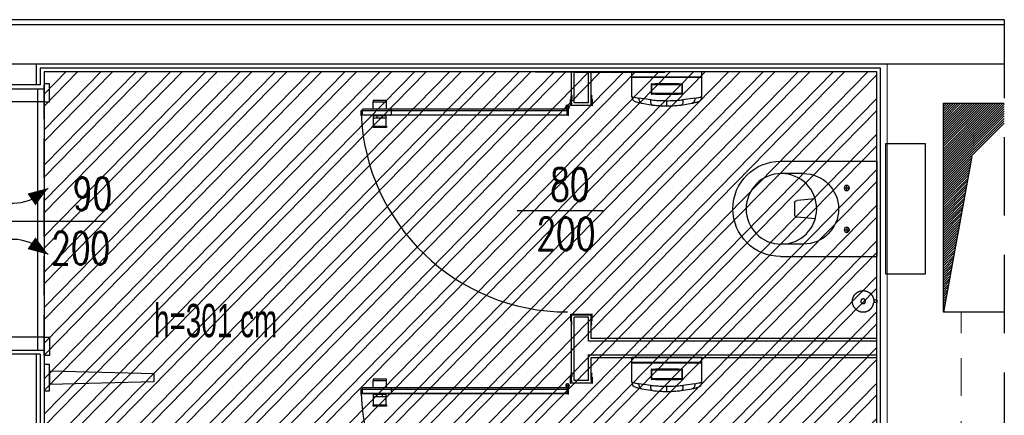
# Model space of a CAD drawing. Header units: centimetres. Extents: x -15121 to 30567, y -60641 to 0.
# Tile 256 of 256: x 11510 to 11886, y -24804 to -24653. Entities that reach past the tile are written whole.
import ezdxf

# ---------------------------------------------------------------- set-up
doc = ezdxf.new("R2010")
doc.units = ezdxf.units.CM
doc.header["$LTSCALE"] = 60
doc.linetypes.add('( Dashed )', pattern=[0.75, 0.5, -0.25])
doc.linetypes.add('KRESKOWA', pattern=[0.4, 0.24, -0.16])
doc.layers.add('A tabelka ogólna 25', color=7, linetype='Continuous', lineweight=20)
doc.layers.add('opisy', color=1, linetype='Continuous', lineweight=15)
for name, color, linetype in [('A-----SZ', 8, 'Continuous'), ('AIKA podłoga wc pod meble', 8, 'Continuous'), ('AIKA sanitariaty', 7, 'Continuous'), ('AIKA sufity podwieszane', 8, 'Continuous'), ('AIKA sufity sanitariaty', 7, 'Continuous'), ('AIKA TYNK', 5, 'Continuous'), ('AIKA widokowe', 7, 'Continuous'), ('AIKA wymiarowanie gnaizdka rzut lobby', 7, 'Continuous'), ('AIKA ŚCIANA', 8, 'Continuous')]:
    doc.layers.add(name, color=color, linetype=linetype)
doc.styles.add('Annotative', font='arial.ttf')
doc.styles.add('RomanS', font='romans.shx')

# ---------------------------------------------------------------- blocks, each defined once
blk = doc.blocks.new('toaleta top')
at = {"layer": 'AIKA sanitariaty'}
for p, q in [((-18.25, 39.75), (-18.25, 3)), ((-13.5, 31.08), (-13.5, 39.45)), ((13.5, 31.08), (13.5, 39.45)), ((18.25, 39.75), (18.25, 3)), ((-2.22, 34.39), (2.22, 34.39)), ((-3.85, 26.52), (-3.22, 33.48)), ((3.85, 26.52), (3.22, 33.48)), ((-8, 15.44), (-8, 13.44)), ((8, 15.44), (8, 13.44)), ((-7, 14.44), (-9, 14.44)), ((7, 14.44), (9, 14.44)), ((-18.25, 3), (18.25, 3)), ((25, -0.5), (-25, -0.5)), ((-25, -0.5), (-25, -15.5)), ((25, -15.5), (25, -0.5)), ((-25, -15.5), (25, -15.5))]:
    blk.add_line(p, q, dxfattribs=at)
for centre, radius in [((0, 39.45), 13.5), ((-8, 14.44), 1), ((8, 14.44), 1)]:
    blk.add_circle(centre, radius, dxfattribs=at)
for centre, radius, start, end in [((0, 39.75), 18.25, 0, 180), ((-2.22, 33.39), 1, 90, 174.822), ((2.22, 33.39), 1, 5.178, 90), ((0, 31.08), 13.5, 180, 0)]:
    blk.add_arc(centre, radius, start, end, dxfattribs=at)
blk = doc.blocks.new('przegroda pisuar')
at = {"layer": 'AIKA sanitariaty'}
for p, q in [((0, 5), (0, -5)), ((2, 5), (0, 5)), ((2, -5), (2, 5)), ((2, 2.5), (2, -2.5)), ((42, 1.5), (2, 2.5)), ((42, -1.5), (42, 1.5)), ((2, -2.5), (42, -1.5)), ((0, -5), (2, -5))]:
    blk.add_line(p, q, dxfattribs=at)
blk = doc.blocks.new('sl parawan')
at = {"color": 2}
for p, q in [((-23.52, 212.67), (-72.94, 212.67)), ((-58.1, 212.67), (-23.52, 212.67))]:
    blk.add_line(p, q, dxfattribs=at)
at = {"layer": 'AIKA widokowe'}
for p, q in [((-59.15, 200.02), (-59.15, 212.67)), ((-58.15, 200.89), (-58.15, 212.67)), ((-52.65, 200.89), (-52.65, 212.67)), ((-51.65, 200.02), (-51.65, 212.67)), ((-59.31, 203.48), (-59.23, 203.84)), ((-59.28, 203.38), (-59.3, 203.44)), ((-59.27, 202.45), (-59.27, 203.35)), ((-59.27, 202.45), (-59.27, 203.35)), ((-59.1, 203.82), (-59.18, 203.47)), ((-59.18, 203.47), (-59.16, 203.43)), ((-59.14, 203.35), (-59.14, 202.45)), ((-59.14, 203.35), (-59.14, 202.45)), ((-51.61, 203.47), (-51.69, 203.82)), ((-51.65, 202.45), (-51.65, 203.35)), ((-51.63, 203.43), (-51.61, 203.47)), ((-51.56, 203.84), (-51.48, 203.48)), ((-51.52, 203.35), (-51.52, 202.45)), ((-51.49, 203.44), (-51.51, 203.38)), ((-129.98, 201.8), (-135.08, 201.8)), ((-135.08, 201.8), (-135.08, 201.3)), ((-135.08, 201.3), (-129.98, 201.3)), ((-135.03, 198.45), (-135.03, 201.3)), ((-130.03, 201.3), (-130.03, 198.45)), ((-129.98, 201.3), (-129.98, 201.8)), ((-59.55, 199.96), (-59.55, 202.17)), ((-59.55, 199.96), (-59.55, 202.17)), ((-57.51, 199.89), (-59.48, 199.89)), ((-51.3, 199.89), (-59.48, 199.89)), ((-59.42, 202.17), (-59.42, 200.61)), ((-59.42, 202.17), (-59.42, 200.61)), ((-59.42, 200.61), (-59.05, 200.61)), ((-59.42, 200.61), (-59.05, 200.61)), ((-59.05, 200.54), (-59.42, 200.54)), ((-59.42, 200.54), (-59.42, 200.02)), ((-59.05, 200.54), (-59.42, 200.54)), ((-59.42, 200.54), (-59.42, 200.02)), ((-59.42, 200.02), (-57.58, 200.02)), ((-59.42, 200.02), (-51.37, 200.02)), ((-59.05, 200.61), (-59.05, 200.54)), ((-59.05, 200.61), (-59.05, 200.54)), ((-52.65, 200.89), (-58.15, 200.89)), ((-51.74, 200.54), (-51.74, 200.61)), ((-51.74, 200.61), (-51.37, 200.61)), ((-51.37, 200.54), (-51.74, 200.54)), ((-51.37, 200.61), (-51.37, 202.17)), ((-51.37, 200.02), (-51.37, 200.54)), ((-51.24, 202.17), (-51.24, 199.96)), ((-139.62, 197.97), (-60.52, 197.97)), ((-139.62, 196.17), (-139.62, 197.97)), ((-139.62, 197.97), (-60.52, 197.97)), ((-60.52, 196.17), (-139.62, 196.17)), ((-60.52, 196.17), (-139.62, 196.17)), ((-139.12, 196.41), (-139.12, 198.39)), ((-60.99, 198.45), (-139.06, 198.45)), ((-139.06, 196.34), (-60.99, 196.34)), ((-135.03, 196.34), (-135.03, 191.9)), ((-130.03, 195.9), (-135.03, 195.9)), ((-133.53, 195), (-133.53, 195.9)), ((-131.53, 195), (-131.53, 195.9)), ((-130.03, 191.9), (-130.03, 196.34)), ((-128.09, 196.41), (-128.09, 198.39)), ((-61.12, 198.72), (-61.12, 198.45)), ((-61.12, 198.45), (-60.92, 198.45)), ((-60.92, 198.62), (-60.92, 196.24)), ((-60.92, 198.45), (-60.92, 196.34)), ((-60.92, 196.41), (-60.92, 198.39)), ((-60.92, 196.34), (-60.52, 196.34)), ((-60.92, 196.24), (-60.52, 196.24)), ((-60.52, 196.34), (-60.52, 198.62)), ((-60.52, 196.24), (-60.52, 198.12)), ((-60.52, 198.12), (-60.32, 198.12)), ((-60.52, 197.97), (-60.52, 196.17)), ((-60.32, 198.12), (-60.32, 198.72)), ((-130.03, 195), (-135.03, 195)), ((-135.08, 191.4), (-135.08, 191.9)), ((-135.08, 191.9), (-129.98, 191.9)), ((-129.98, 191.4), (-135.08, 191.4)), ((-129.98, 191.9), (-129.98, 191.4)), ((-59.55, 119.81), (-59.55, 117.6)), ((-51.3, 119.88), (-59.48, 119.88)), ((-59.42, 119.23), (-59.42, 119.75)), ((-59.42, 119.75), (-51.37, 119.75)), ((-59.05, 119.23), (-59.42, 119.23)), ((-59.42, 117.6), (-59.42, 119.16)), ((-59.42, 119.16), (-59.05, 119.16)), ((-59.27, 117.32), (-59.27, 116.42)), ((-59.15, 94.57), (-59.15, 119.75)), ((-59.14, 116.42), (-59.14, 117.32)), ((-59.05, 119.16), (-59.05, 119.23)), ((-58.15, 94.57), (-58.15, 118.88)), ((-52.65, 118.88), (-58.15, 118.88)), ((-52.65, 109.72), (-52.65, 118.88)), ((-51.37, 119.23), (-51.74, 119.23)), ((-51.74, 119.23), (-51.74, 119.16)), ((-51.74, 119.16), (-51.37, 119.16)), ((-51.65, 110.72), (-51.65, 119.75)), ((-51.65, 117.32), (-51.65, 116.42)), ((-51.52, 116.42), (-51.52, 117.32)), ((-51.37, 119.75), (-51.37, 119.23)), ((-51.37, 119.16), (-51.37, 117.6)), ((-51.24, 117.6), (-51.24, 119.81)), ((-59.31, 116.3), (-59.23, 115.93)), ((-59.28, 116.4), (-59.3, 116.33)), ((-59.18, 116.3), (-59.16, 116.34)), ((-59.1, 115.96), (-59.18, 116.3)), ((-51.61, 116.3), (-51.69, 115.96)), ((-51.63, 116.34), (-51.61, 116.3)), ((-51.56, 115.93), (-51.48, 116.3)), ((-51.49, 116.33), (-51.51, 116.4)), ((57.5, 109.72), (-52.65, 109.72)), ((57.5, 110.72), (-51.65, 110.72)), ((-52.65, 94.57), (-52.65, 104.54)), ((-52.65, 104.42), (57.5, 104.42)), ((-51.65, 94.57), (-51.65, 103.42)), ((-51.65, 103.42), (57.5, 103.42)), ((-51.65, 103.42), (57.5, 103.42)), ((-129.98, 95.16), (-135.08, 95.16)), ((-135.08, 95.16), (-135.08, 94.66)), ((-135.08, 94.66), (-129.98, 94.66)), ((-135.03, 91.81), (-135.03, 94.66)), ((-130.03, 94.66), (-130.03, 91.81)), ((-129.98, 94.66), (-129.98, 95.16)), ((-59.55, 93.63), (-59.55, 95.85)), ((-59.42, 95.85), (-59.42, 94.29)), ((-59.42, 94.29), (-59.05, 94.29)), ((-59.05, 94.22), (-59.42, 94.22)), ((-59.42, 94.22), (-59.42, 93.7)), ((-59.31, 97.15), (-59.23, 97.52)), ((-59.28, 97.05), (-59.3, 97.12)), ((-59.27, 96.13), (-59.27, 97.03)), ((-59.1, 97.49), (-59.18, 97.15)), ((-59.18, 97.15), (-59.16, 97.11)), ((-59.14, 97.03), (-59.14, 96.13)), ((-59.05, 94.29), (-59.05, 94.22)), ((-52.65, 94.57), (-58.15, 94.57)), ((-51.74, 94.22), (-51.74, 94.29)), ((-51.74, 94.29), (-51.37, 94.29)), ((-51.37, 94.22), (-51.74, 94.22)), ((-51.61, 97.15), (-51.69, 97.49)), ((-51.65, 96.13), (-51.65, 97.03)), ((-51.63, 97.11), (-51.61, 97.15)), ((-51.56, 97.52), (-51.48, 97.15)), ((-51.52, 97.03), (-51.52, 96.13)), ((-51.49, 97.12), (-51.51, 97.05)), ((-51.37, 94.29), (-51.37, 95.85)), ((-51.37, 93.7), (-51.37, 94.22)), ((-51.24, 95.85), (-51.24, 93.63)), ((-139.62, 91.33), (-60.52, 91.33)), ((-139.62, 89.53), (-139.62, 91.33)), ((-139.62, 91.33), (-60.52, 91.33)), ((-139.12, 89.77), (-139.12, 91.75)), ((-60.99, 91.81), (-139.06, 91.81)), ((-128.09, 89.77), (-128.09, 91.75)), ((-61.12, 92.08), (-61.12, 91.81)), ((-61.12, 91.81), (-60.92, 91.81)), ((-60.92, 91.98), (-60.92, 89.6)), ((-60.92, 91.81), (-60.92, 89.7)), ((-60.92, 89.77), (-60.92, 91.75)), ((-60.52, 89.7), (-60.52, 91.98)), ((-60.52, 89.6), (-60.52, 91.48)), ((-60.52, 91.48), (-60.32, 91.48)), ((-60.52, 91.33), (-60.52, 89.53)), ((-60.32, 91.48), (-60.32, 92.08)), ((-51.3, 93.57), (-59.48, 93.57)), ((-59.42, 93.7), (-51.37, 93.7)), ((-60.52, 89.53), (-139.62, 89.53)), ((-60.52, 89.53), (-139.62, 89.53)), ((-139.06, 89.7), (-60.99, 89.7)), ((-135.03, 89.7), (-135.03, 85.26)), ((-130.03, 89.26), (-135.03, 89.26)), ((-130.03, 88.36), (-135.03, 88.36)), ((-133.53, 88.36), (-133.53, 89.26)), ((-131.53, 88.36), (-131.53, 89.26)), ((-130.03, 85.26), (-130.03, 89.7)), ((-60.92, 89.7), (-60.52, 89.7)), ((-60.92, 89.6), (-60.52, 89.6)), ((-135.08, 84.76), (-135.08, 85.26)), ((-135.08, 85.26), (-129.98, 85.26)), ((-129.98, 84.76), (-135.08, 84.76)), ((-129.98, 85.26), (-129.98, 84.76))]:
    blk.add_line(p, q, dxfattribs=at)
for centre in [(-60.72, 199.29), (-60.72, 92.65)]:
    blk.add_circle(centre, 0.3, dxfattribs=at)
for centre, radius, start, end in [((-59.25, 203.46), 0.055, 167.6511, 205.0576), ((-59.33, 203.35), 0.055, 0, 25.0576), ((-59.16, 203.83), 0.0649, 347.6776, 167.6511), ((-59.33, 203.35), 0.185, 0, 25.0576), ((-51.63, 203.83), 0.0649, 12.3489, 192.3224), ((-51.46, 203.35), 0.185, 154.9424, 180), ((-51.46, 203.35), 0.055, 154.9424, 180), ((-51.53, 203.46), 0.055, 334.9424, 12.3489), ((-60.72, 199.29), 0.7, 304.8499, 253.3985), ((-60.72, 199.29), 0.7, 286.6015, 235.1501), ((-59.41, 202.17), 0.14, 90, 180), ((-59.41, 202.17), 0.14, 90, 180), ((-59.48, 199.96), 0.065, 180, 270), ((-59.48, 199.96), 0.065, 180, 270), ((-59.41, 202.17), 0.01, 90, 180), ((-59.41, 202.17), 0.01, 90, 180), ((-59.41, 202.45), 0.14, 270, 0), ((-59.41, 202.45), 0.27, 270, 360), ((-59.41, 202.45), 0.14, 270, 0), ((-59.41, 202.45), 0.27, 270, 0), ((-51.38, 202.45), 0.27, 180, 270), ((-51.38, 202.45), 0.14, 180, 270), ((-51.38, 202.17), 0.14, 0, 90), ((-51.38, 202.17), 0.01, 0, 90), ((-51.3, 199.96), 0.065, 270, 0), ((-60.64, 199.87), 79.05, 182.2555, 269.9371), ((-139.06, 198.39), 0.065, 90, 180), ((-139.06, 196.41), 0.065, 180, 270), ((-128.03, 198.39), 0.065, 90, 180), ((-128.03, 196.41), 0.065, 180, 270), ((-60.99, 198.39), 0.065, 0, 90), ((-60.99, 196.41), 0.065, 270, 0), ((-59.48, 119.81), 0.065, 90, 180), ((-59.41, 117.6), 0.14, 180, 270), ((-59.41, 117.6), 0.01, 180, 270), ((-59.41, 117.32), 0.27, 0, 90), ((-59.41, 117.32), 0.14, 0, 90), ((-51.38, 117.32), 0.27, 90, 180), ((-51.38, 117.32), 0.14, 90, 180), ((-51.38, 117.6), 0.01, 270, 0), ((-51.38, 117.6), 0.14, 270, 0), ((-51.3, 119.81), 0.065, 0, 90), ((-59.25, 116.31), 0.055, 154.9424, 192.3489), ((-59.33, 116.42), 0.055, 334.9424, 0), ((-59.16, 115.94), 0.0649, 192.3489, 12.3224), ((-59.33, 116.42), 0.185, 334.9424, 0), ((-51.63, 115.94), 0.0649, 167.6776, 347.6511), ((-51.46, 116.42), 0.185, 180, 205.0576), ((-51.46, 116.42), 0.055, 180, 205.0576), ((-51.53, 116.31), 0.055, 347.6511, 25.0576), ((-59.41, 95.85), 0.14, 90, 180), ((-59.41, 95.85), 0.01, 90, 180), ((-59.41, 96.13), 0.14, 270, 0), ((-59.41, 96.13), 0.27, 270, 0), ((-59.25, 97.14), 0.055, 167.6511, 205.0576), ((-59.33, 97.03), 0.055, 0, 25.0576), ((-59.16, 97.5), 0.0649, 347.6776, 167.6511), ((-59.33, 97.03), 0.185, 0, 25.0576), ((-51.63, 97.5), 0.0649, 12.3489, 192.3224), ((-51.46, 97.03), 0.185, 154.9424, 180), ((-51.38, 96.13), 0.27, 180, 270), ((-51.46, 97.03), 0.055, 154.9424, 180), ((-51.38, 96.13), 0.14, 180, 270), ((-51.53, 97.14), 0.055, 334.9424, 12.3489), ((-51.38, 95.85), 0.14, 0, 90), ((-51.38, 95.85), 0.01, 0, 90), ((-139.06, 91.75), 0.065, 90, 180), ((-128.03, 91.75), 0.065, 90, 180), ((-60.72, 92.65), 0.7, 304.8499, 253.3985), ((-60.72, 92.65), 0.7, 286.6015, 235.1501), ((-60.99, 91.75), 0.065, 0, 90), ((-59.48, 93.63), 0.065, 180, 270), ((-51.3, 93.63), 0.065, 270, 0), ((-60.64, 92.65), 79.05, 182.2555, 269.9371), ((-139.06, 89.77), 0.065, 180, 270), ((-128.03, 89.77), 0.065, 180, 270), ((-60.99, 89.77), 0.065, 270, 0)]:
    blk.add_arc(centre, radius, start, end, dxfattribs=at)
for p in [(-139.62, 196.17), (-128.59, 196.17), (-60.52, 196.17), (-139.62, 89.53), (-128.59, 89.53), (-60.52, 89.53)]:
    blk.add_point(p, dxfattribs=at)
at = {"layer": 'AIKA widokowe', "color": 8}
blk.add_point((-30.77, 107.48), dxfattribs=at)
blk = doc.blocks.new('sl szczotka rzut')
at = {"layer": 'AIKA sanitariaty', "transparency": 33554610}
for p, q in [((22238.01, -28535.25), (22238.01, -28534.12)), ((22239.01, -28535.25), (22238.01, -28535.25)), ((22239.01, -28535.25), (22239.01, -28534.12))]:
    blk.add_line(p, q, dxfattribs=at)
for points in [[(22235.26, -28527.56), (22235.16, -28527.72), (22235.07, -28527.86), (22234.99, -28527.98), (22234.93, -28528.09), (22234.88, -28528.19), (22234.83, -28528.29), (22234.79, -28528.37), (22234.76, -28528.45), (22234.73, -28528.52), (22234.7, -28528.6), (22234.67, -28528.67), (22234.65, -28528.73), (22234.62, -28528.8), (22234.6, -28528.87), (22234.58, -28528.93), (22234.56, -28529), (22234.55, -28529.06), (22234.53, -28529.13), (22234.52, -28529.19), (22234.5, -28529.26), (22234.49, -28529.32), (22234.48, -28529.39), (22234.47, -28529.45), (22234.46, -28529.52), (22234.45, -28529.59), (22234.45, -28529.65), (22234.44, -28529.72), (22234.43, -28529.79), (22234.43, -28529.85), (22234.43, -28529.92), (22234.43, -28529.99), (22234.43, -28530.05), (22234.43, -28530.12), (22234.43, -28530.19), (22234.43, -28530.25), (22234.43, -28530.32), (22234.44, -28530.39), (22234.45, -28530.45), (22234.45, -28530.52), (22234.46, -28530.59), (22234.47, -28530.65), (22234.48, -28530.72), (22234.49, -28530.79), (22234.5, -28530.85), (22234.52, -28530.92), (22234.53, -28530.98), (22234.55, -28531.05), (22234.56, -28531.11), (22234.58, -28531.18), (22234.6, -28531.24), (22234.62, -28531.3), (22234.64, -28531.37), (22234.66, -28531.43), (22234.69, -28531.49), (22234.71, -28531.56), (22234.74, -28531.62), (22234.76, -28531.68), (22234.79, -28531.74), (22234.82, -28531.8), (22234.85, -28531.86), (22234.88, -28531.92), (22234.91, -28531.98), (22234.94, -28532.04), (22234.97, -28532.1), (22235.01, -28532.16), (22235.04, -28532.21), (22235.08, -28532.27), (22235.11, -28532.33), (22235.15, -28532.38), (22235.19, -28532.44), (22235.23, -28532.49), (22235.27, -28532.54), (22235.31, -28532.6), (22235.35, -28532.65), (22235.4, -28532.7), (22235.44, -28532.75), (22235.48, -28532.8), (22235.53, -28532.85), (22235.58, -28532.9), (22235.62, -28532.94), (22235.67, -28532.99), (22235.72, -28533.04), (22235.77, -28533.08), (22235.82, -28533.13), (22235.87, -28533.17), (22235.92, -28533.21), (22235.97, -28533.26), (22236.03, -28533.3), (22236.08, -28533.34), (22236.13, -28533.38), (22236.19, -28533.42), (22236.24, -28533.45), (22236.3, -28533.49), (22236.36, -28533.53), (22236.41, -28533.56), (22236.47, -28533.59), (22236.53, -28533.63), (22236.59, -28533.66), (22236.65, -28533.69), (22236.71, -28533.72), (22236.78, -28533.75), (22236.84, -28533.78), (22236.92, -28533.81), (22236.99, -28533.85), (22237.07, -28533.88), (22237.16, -28533.91), (22237.26, -28533.94), (22237.37, -28533.97), (22237.49, -28534.01), (22237.63, -28534.04), (22237.79, -28534.08), (22237.98, -28534.12)], [(22235.26, -28527.56), (22235.39, -28527.42), (22235.5, -28527.29), (22235.6, -28527.19), (22235.69, -28527.1), (22235.78, -28527.02), (22235.85, -28526.95), (22235.92, -28526.89), (22235.99, -28526.84), (22236.06, -28526.79), (22236.12, -28526.74), (22236.18, -28526.7), (22236.24, -28526.66), (22236.3, -28526.62), (22236.35, -28526.58), (22236.41, -28526.55), (22236.47, -28526.51), (22236.53, -28526.48), (22236.59, -28526.45), (22236.65, -28526.42), (22236.71, -28526.39), (22236.77, -28526.36), (22236.83, -28526.33), (22236.89, -28526.3), (22236.95, -28526.28), (22237.01, -28526.25), (22237.07, -28526.23), (22237.14, -28526.2), (22237.2, -28526.18), (22237.26, -28526.16), (22237.33, -28526.14), (22237.39, -28526.12), (22237.46, -28526.1), (22237.52, -28526.09), (22237.59, -28526.07), (22237.65, -28526.06), (22237.72, -28526.04), (22237.78, -28526.03), (22237.85, -28526.02), (22237.91, -28526.01), (22237.98, -28526), (22238.05, -28525.99), (22238.11, -28525.98), (22238.18, -28525.98), (22238.25, -28525.97), (22238.31, -28525.97), (22238.38, -28525.97), (22238.45, -28525.97), (22238.51, -28525.97), (22238.58, -28525.97), (22238.65, -28525.97), (22238.71, -28525.97), (22238.78, -28525.97), (22238.85, -28525.98), (22238.91, -28525.98), (22238.98, -28525.99), (22239.05, -28526), (22239.11, -28526.01), (22239.18, -28526.02), (22239.25, -28526.03), (22239.31, -28526.04), (22239.38, -28526.06), (22239.44, -28526.07), (22239.51, -28526.09), (22239.57, -28526.1), (22239.64, -28526.12), (22239.7, -28526.14), (22239.76, -28526.16), (22239.83, -28526.18), (22239.89, -28526.2), (22239.95, -28526.23), (22240.02, -28526.25), (22240.08, -28526.28), (22240.14, -28526.3), (22240.2, -28526.33), (22240.26, -28526.36), (22240.32, -28526.39), (22240.38, -28526.42), (22240.44, -28526.45), (22240.5, -28526.48), (22240.56, -28526.51), (22240.62, -28526.55), (22240.67, -28526.58), (22240.73, -28526.62), (22240.79, -28526.65), (22240.84, -28526.69), (22240.9, -28526.73), (22240.95, -28526.77), (22241, -28526.81), (22241.06, -28526.85), (22241.11, -28526.89), (22241.16, -28526.94), (22241.21, -28526.98), (22241.26, -28527.02), (22241.31, -28527.07), (22241.36, -28527.12), (22241.41, -28527.16), (22241.45, -28527.21), (22241.5, -28527.26), (22241.54, -28527.31), (22241.59, -28527.36), (22241.63, -28527.41), (22241.67, -28527.46), (22241.72, -28527.51), (22241.76, -28527.56), (22241.8, -28527.62), (22241.84, -28527.67), (22241.88, -28527.73), (22241.91, -28527.78), (22241.95, -28527.84), (22241.99, -28527.89), (22242.02, -28527.95), (22242.05, -28528.01), (22242.09, -28528.07), (22242.12, -28528.13), (22242.15, -28528.19), (22242.18, -28528.25), (22242.21, -28528.31), (22242.24, -28528.37), (22242.27, -28528.43), (22242.29, -28528.49), (22242.32, -28528.55), (22242.34, -28528.61), (22242.36, -28528.68), (22242.39, -28528.74), (22242.41, -28528.8), (22242.43, -28528.87), (22242.45, -28528.93), (22242.46, -28529), (22242.48, -28529.06), (22242.5, -28529.13), (22242.51, -28529.19), (22242.52, -28529.26), (22242.54, -28529.32), (22242.55, -28529.39), (22242.56, -28529.45), (22242.57, -28529.52), (22242.58, -28529.59), (22242.58, -28529.65), (22242.59, -28529.72), (22242.59, -28529.79), (22242.6, -28529.85), (22242.6, -28529.92), (22242.6, -28529.99), (22242.6, -28530.05), (22242.6, -28530.12), (22242.6, -28530.19), (22242.6, -28530.25), (22242.59, -28530.32), (22242.59, -28530.39), (22242.58, -28530.45), (22242.58, -28530.52), (22242.57, -28530.59), (22242.56, -28530.65), (22242.55, -28530.72), (22242.54, -28530.79), (22242.52, -28530.85), (22242.51, -28530.92), (22242.5, -28530.98), (22242.48, -28531.05), (22242.46, -28531.11), (22242.45, -28531.18), (22242.43, -28531.24), (22242.41, -28531.3), (22242.39, -28531.37), (22242.36, -28531.43), (22242.34, -28531.49), (22242.32, -28531.56), (22242.29, -28531.62), (22242.27, -28531.68), (22242.24, -28531.74), (22242.21, -28531.8), (22242.18, -28531.86), (22242.15, -28531.92), (22242.12, -28531.98), (22242.09, -28532.04), (22242.05, -28532.1), (22242.02, -28532.16), (22241.99, -28532.21), (22241.95, -28532.27), (22241.91, -28532.33), (22241.88, -28532.38), (22241.84, -28532.44), (22241.8, -28532.49), (22241.76, -28532.54), (22241.72, -28532.6), (22241.67, -28532.65), (22241.63, -28532.7), (22241.59, -28532.75), (22241.54, -28532.8), (22241.5, -28532.85), (22241.45, -28532.9), (22241.41, -28532.94), (22241.36, -28532.99), (22241.31, -28533.04), (22241.26, -28533.08), (22241.21, -28533.13), (22241.16, -28533.17), (22241.11, -28533.21), (22241.06, -28533.26), (22241, -28533.3), (22240.95, -28533.34), (22240.9, -28533.38), (22240.84, -28533.42), (22240.79, -28533.45), (22240.73, -28533.49), (22240.67, -28533.53), (22240.62, -28533.56), (22240.56, -28533.59), (22240.5, -28533.63), (22240.44, -28533.66), (22240.38, -28533.69), (22240.32, -28533.72), (22240.26, -28533.75), (22240.2, -28533.78), (22240.14, -28533.8), (22240.08, -28533.83), (22240.02, -28533.86), (22239.95, -28533.88), (22239.89, -28533.9), (22239.83, -28533.93), (22239.76, -28533.95), (22239.7, -28533.97), (22239.64, -28533.99), (22239.57, -28534), (22239.51, -28534.02), (22239.44, -28534.04), (22239.38, -28534.05), (22239.32, -28534.06), (22239.27, -28534.07), (22239.22, -28534.09), (22239.17, -28534.09), (22239.13, -28534.1), (22239.1, -28534.11), (22239.07, -28534.11), (22239.05, -28534.11), (22239.03, -28534.12), (22239.01, -28534.12), (22238.99, -28534.12), (22238.97, -28534.12), (22238.94, -28534.12), (22238.9, -28534.13), (22238.86, -28534.13), (22238.81, -28534.13), (22238.75, -28534.13), (22238.69, -28534.14), (22238.62, -28534.14), (22238.55, -28534.14), (22238.47, -28534.14), (22238.39, -28534.14), (22238.31, -28534.13), (22238.23, -28534.13), (22238.16, -28534.13), (22238.1, -28534.12), (22238.04, -28534.12), (22238, -28534.12), (22237.98, -28534.12)]]:
    blk.add_lwpolyline(points, dxfattribs=at)
blk.add_lwpolyline([(22239.38, -28530.29), (22239.39, -28530.27), (22239.39, -28530.26), (22239.39, -28530.24), (22239.39, -28530.23), (22239.4, -28530.21), (22239.4, -28530.2), (22239.4, -28530.19), (22239.4, -28530.17), (22239.41, -28530.16), (22239.41, -28530.14), (22239.41, -28530.13), (22239.41, -28530.11), (22239.41, -28530.1), (22239.41, -28530.08), (22239.41, -28530.07), (22239.41, -28530.05), (22239.41, -28530.04), (22239.41, -28530.02), (22239.41, -28530.01), (22239.41, -28530), (22239.41, -28529.98), (22239.41, -28529.97), (22239.41, -28529.95), (22239.4, -28529.94), (22239.4, -28529.92), (22239.4, -28529.91), (22239.4, -28529.89), (22239.39, -28529.88), (22239.39, -28529.86), (22239.39, -28529.85), (22239.39, -28529.84), (22239.38, -28529.82), (22239.38, -28529.81), (22239.37, -28529.79), (22239.37, -28529.78), (22239.36, -28529.77), (22239.36, -28529.75), (22239.35, -28529.74), (22239.35, -28529.72), (22239.34, -28529.71), (22239.34, -28529.7), (22239.33, -28529.68), (22239.33, -28529.67), (22239.32, -28529.66), (22239.31, -28529.64), (22239.31, -28529.63), (22239.3, -28529.62), (22239.29, -28529.6), (22239.28, -28529.59), (22239.28, -28529.58), (22239.27, -28529.57), (22239.26, -28529.55), (22239.25, -28529.54), (22239.24, -28529.53), (22239.24, -28529.52), (22239.23, -28529.51), (22239.22, -28529.5), (22239.21, -28529.48), (22239.2, -28529.47), (22239.19, -28529.46), (22239.18, -28529.45), (22239.17, -28529.44), (22239.16, -28529.43), (22239.15, -28529.42), (22239.14, -28529.41), (22239.13, -28529.4), (22239.12, -28529.39), (22239.11, -28529.38), (22239.1, -28529.37), (22239.08, -28529.36), (22239.07, -28529.35), (22239.06, -28529.34), (22239.05, -28529.33), (22239.04, -28529.32), (22239.03, -28529.32), (22239.01, -28529.31), (22239, -28529.3), (22238.99, -28529.29), (22238.98, -28529.28), (22238.96, -28529.28), (22238.95, -28529.27), (22238.94, -28529.26), (22238.92, -28529.25), (22238.91, -28529.25), (22238.9, -28529.24), (22238.88, -28529.24), (22238.87, -28529.23), (22238.86, -28529.22), (22238.84, -28529.22), (22238.83, -28529.21), (22238.82, -28529.21), (22238.8, -28529.2), (22238.79, -28529.2), (22238.77, -28529.19), (22238.76, -28529.19), (22238.75, -28529.19), (22238.73, -28529.18), (22238.72, -28529.18), (22238.7, -28529.18), (22238.69, -28529.17), (22238.67, -28529.17), (22238.66, -28529.17), (22238.65, -28529.17), (22238.63, -28529.16), (22238.62, -28529.16), (22238.6, -28529.16), (22238.59, -28529.16), (22238.57, -28529.16), (22238.56, -28529.16), (22238.54, -28529.16), (22238.53, -28529.16), (22238.51, -28529.16), (22238.5, -28529.16), (22238.48, -28529.16), (22238.47, -28529.16), (22238.46, -28529.16), (22238.44, -28529.16), (22238.43, -28529.16), (22238.41, -28529.16), (22238.4, -28529.16), (22238.38, -28529.17), (22238.37, -28529.17), (22238.35, -28529.17), (22238.34, -28529.17), (22238.32, -28529.18), (22238.31, -28529.18), (22238.3, -28529.18), (22238.28, -28529.19), (22238.27, -28529.19), (22238.25, -28529.19), (22238.24, -28529.2), (22238.23, -28529.2), (22238.21, -28529.21), (22238.2, -28529.21), (22238.18, -28529.22), (22238.17, -28529.22), (22238.16, -28529.23), (22238.14, -28529.24), (22238.13, -28529.24), (22238.12, -28529.25), (22238.1, -28529.25), (22238.09, -28529.26), (22238.08, -28529.27), (22238.07, -28529.28), (22238.05, -28529.28), (22238.04, -28529.29), (22238.03, -28529.3), (22238.02, -28529.31), (22238, -28529.32), (22237.99, -28529.32), (22237.98, -28529.33), (22237.97, -28529.34), (22237.96, -28529.35), (22237.94, -28529.36), (22237.93, -28529.37), (22237.92, -28529.38), (22237.91, -28529.39), (22237.9, -28529.4), (22237.89, -28529.41), (22237.88, -28529.42), (22237.87, -28529.43), (22237.86, -28529.44), (22237.85, -28529.45), (22237.84, -28529.46), (22237.83, -28529.47), (22237.82, -28529.48), (22237.81, -28529.5), (22237.8, -28529.51), (22237.79, -28529.52), (22237.78, -28529.53), (22237.78, -28529.54), (22237.77, -28529.55), (22237.76, -28529.57), (22237.75, -28529.58), (22237.74, -28529.59), (22237.74, -28529.6), (22237.73, -28529.62), (22237.72, -28529.63), (22237.72, -28529.64), (22237.71, -28529.66), (22237.7, -28529.67), (22237.7, -28529.68), (22237.69, -28529.7), (22237.68, -28529.71), (22237.68, -28529.72), (22237.67, -28529.74), (22237.67, -28529.75), (22237.66, -28529.77), (22237.66, -28529.78), (22237.65, -28529.79), (22237.65, -28529.81), (22237.65, -28529.82), (22237.64, -28529.84), (22237.64, -28529.85), (22237.64, -28529.86), (22237.63, -28529.88), (22237.63, -28529.89), (22237.63, -28529.91), (22237.63, -28529.92), (22237.62, -28529.94), (22237.62, -28529.95), (22237.62, -28529.97), (22237.62, -28529.98), (22237.62, -28530), (22237.62, -28530.01), (22237.62, -28530.02), (22237.62, -28530.04), (22237.62, -28530.05), (22237.62, -28530.07), (22237.62, -28530.08), (22237.62, -28530.1), (22237.62, -28530.11), (22237.62, -28530.13), (22237.62, -28530.14), (22237.62, -28530.16), (22237.62, -28530.17), (22237.63, -28530.19), (22237.63, -28530.2), (22237.63, -28530.21), (22237.63, -28530.23), (22237.64, -28530.24), (22237.64, -28530.26), (22237.64, -28530.27), (22237.65, -28530.29), (22237.65, -28530.3), (22237.65, -28530.31), (22237.66, -28530.33), (22237.66, -28530.34), (22237.67, -28530.36), (22237.67, -28530.37), (22237.68, -28530.38), (22237.68, -28530.4), (22237.69, -28530.41), (22237.7, -28530.42), (22237.7, -28530.44), (22237.71, -28530.45), (22237.72, -28530.46), (22237.72, -28530.48), (22237.73, -28530.49), (22237.74, -28530.5), (22237.74, -28530.52), (22237.75, -28530.53), (22237.76, -28530.54), (22237.77, -28530.55), (22237.78, -28530.56), (22237.78, -28530.58), (22237.79, -28530.59), (22237.8, -28530.6), (22237.81, -28530.61), (22237.82, -28530.62), (22237.83, -28530.63), (22237.84, -28530.65), (22237.85, -28530.66), (22237.86, -28530.67), (22237.87, -28530.68), (22237.88, -28530.69), (22237.89, -28530.7), (22237.9, -28530.71), (22237.91, -28530.72), (22237.92, -28530.73), (22237.93, -28530.74), (22237.94, -28530.75), (22237.96, -28530.76), (22237.97, -28530.77), (22237.98, -28530.78), (22237.99, -28530.78), (22238, -28530.79), (22238.02, -28530.8), (22238.03, -28530.81), (22238.04, -28530.82), (22238.05, -28530.82), (22238.07, -28530.83), (22238.08, -28530.84), (22238.09, -28530.85), (22238.1, -28530.85), (22238.12, -28530.86), (22238.13, -28530.87), (22238.14, -28530.87), (22238.16, -28530.88), (22238.17, -28530.88), (22238.18, -28530.89), (22238.2, -28530.89), (22238.21, -28530.9), (22238.23, -28530.9), (22238.24, -28530.91), (22238.25, -28530.91), (22238.27, -28530.92), (22238.28, -28530.92), (22238.3, -28530.92), (22238.31, -28530.93), (22238.32, -28530.93), (22238.34, -28530.93), (22238.35, -28530.94), (22238.37, -28530.94), (22238.38, -28530.94), (22238.4, -28530.94), (22238.41, -28530.95), (22238.43, -28530.95), (22238.44, -28530.95), (22238.46, -28530.95), (22238.47, -28530.95), (22238.48, -28530.95), (22238.5, -28530.95), (22238.51, -28530.95), (22238.53, -28530.95), (22238.54, -28530.95), (22238.56, -28530.95), (22238.57, -28530.95), (22238.59, -28530.95), (22238.6, -28530.95), (22238.62, -28530.95), (22238.63, -28530.94), (22238.65, -28530.94), (22238.66, -28530.94), (22238.67, -28530.94), (22238.69, -28530.93), (22238.7, -28530.93), (22238.72, -28530.93), (22238.73, -28530.92), (22238.75, -28530.92), (22238.76, -28530.92), (22238.77, -28530.91), (22238.79, -28530.91), (22238.8, -28530.9), (22238.82, -28530.9), (22238.83, -28530.89), (22238.84, -28530.89), (22238.86, -28530.88), (22238.87, -28530.88), (22238.88, -28530.87), (22238.9, -28530.87), (22238.91, -28530.86), (22238.92, -28530.85), (22238.94, -28530.85), (22238.95, -28530.84), (22238.96, -28530.83), (22238.98, -28530.82), (22238.99, -28530.82), (22239, -28530.81), (22239.01, -28530.8), (22239.03, -28530.79), (22239.04, -28530.78), (22239.05, -28530.78), (22239.06, -28530.77), (22239.07, -28530.76), (22239.08, -28530.75), (22239.1, -28530.74), (22239.11, -28530.73), (22239.12, -28530.72), (22239.13, -28530.71), (22239.14, -28530.7), (22239.15, -28530.69), (22239.16, -28530.68), (22239.17, -28530.67), (22239.18, -28530.66), (22239.19, -28530.65), (22239.2, -28530.63), (22239.21, -28530.62), (22239.22, -28530.61), (22239.23, -28530.6), (22239.24, -28530.59), (22239.24, -28530.58), (22239.25, -28530.56), (22239.26, -28530.55), (22239.27, -28530.54), (22239.28, -28530.53), (22239.28, -28530.52), (22239.29, -28530.5), (22239.3, -28530.49), (22239.31, -28530.48), (22239.31, -28530.46), (22239.32, -28530.45), (22239.33, -28530.44), (22239.33, -28530.42), (22239.34, -28530.41), (22239.34, -28530.4), (22239.35, -28530.38), (22239.35, -28530.37), (22239.36, -28530.36), (22239.36, -28530.34), (22239.37, -28530.33), (22239.37, -28530.31), (22239.38, -28530.3)], close=True, dxfattribs=at)
blk = doc.blocks.new('sl dozownik papieru rzut')
at = {"layer": 'AIKA sanitariaty'}
for p, q in [((13.4, 0), (-13.4, 0)), ((-13.4, -1.95), (-13.4, 0)), ((13.4, -1.95), (13.4, 0)), ((13.4, -1.95), (-13.4, -1.95)), ((-13.4, -2.05), (13.4, -2.05)), ((-13.4, -9.49), (-13.4, -2.05)), ((-13.35, -2), (13.35, -2)), ((13.4, -9.49), (13.4, -2.05)), ((-6, -4.65), (-6, -8.35)), ((-5.85, -4.5), (-4.39, -4.5)), ((-5.7, -8.05), (-5.7, -4.95)), ((-5.55, -4.8), (5.58, -4.8)), ((4.39, -4.5), (-4.39, -4.5)), ((4.39, -4.5), (5.85, -4.5)), ((5.7, -4.95), (5.7, -8.05)), ((6, -8.35), (6, -4.65)), ((-6.13, -10.69), (-10.73, -10.04)), ((-4.39, -8.5), (-5.85, -8.5)), ((5.55, -8.2), (-5.55, -8.2)), ((-4.39, -8.5), (4.39, -8.5)), ((0, -13), (0, -11)), ((5.85, -8.5), (4.39, -8.5)), ((10.73, -10.04), (6.13, -10.69)), ((-9.5, -12.01), (-5.51, -12.67)), ((5.51, -12.67), (9.5, -12.01))]:
    blk.add_line(p, q, dxfattribs=at)
for centre, radius, start, end in [((-13.35, -1.95), 0.05, 180, 270), ((-13.35, -2.05), 0.05, 90, 180), ((13.35, -1.95), 0.05, 270, 0), ((13.35, -2.05), 0.05, 0, 90), ((-5.85, -4.65), 0.15, 90, 180), ((-5.55, -4.95), 0.15, 90, 180), ((5.55, -4.95), 0.15, 0, 90), ((5.85, -4.65), 0.15, 0, 90), ((-11.4, -9.49), 2, 180, 254.9453), ((-5.85, -8.35), 0.15, 180, 270), ((-5.55, -8.05), 0.15, 180, 270), ((5.55, -8.05), 0.15, 270, 0), ((5.85, -8.35), 0.15, 270, 0), ((11.4, -9.49), 2, 285.0547, 0)]:
    blk.add_arc(centre, radius, start, end, dxfattribs=at)
for points, knots in [([(-13.4, -9.49), (-13.4, -9.49), (-13.32, -9.51), (-12.98, -9.59), (-12.73, -9.64), (-12.12, -9.77), (-11.78, -9.84), (-11.18, -9.96), (-10.96, -10), (-10.73, -10.04)], [719.365815, 719.365815, 719.365815, 719.365815, 741.542046, 741.542046, 763.718271, 763.718271, 782.93566, 782.93566, 792.832229, 792.832229, 792.832229, 792.832229]), ([(-10.73, -10.04), (-10.73, -10.04), (-10.73, -10.04), (-10.73, -10.05), (-10.73, -10.05), (-10.73, -10.07), (-10.73, -10.07), (-10.73, -10.09), (-10.73, -10.11), (-10.74, -10.14), (-10.74, -10.17), (-10.74, -10.25), (-10.73, -10.3), (-10.73, -10.45), (-10.71, -10.55), (-10.66, -10.85), (-10.59, -11.03), (-10.4, -11.41), (-10.26, -11.59), (-9.92, -11.86), (-9.73, -11.96), (-9.53, -12)], [-0.008999, -0.008999, -0.008999, -0.008999, 0, 0, 0.195131, 0.195131, 0.390205, 0.390205, 0.780355, 0.780355, 1.560665, 1.560665, 3.121408, 3.121408, 6.243965, 6.243965, 12.498055, 12.498055, 20.307105, 20.307105, 28.11533, 28.11533, 28.11533, 28.11533]), ([(-5.51, -12.67), (-5.63, -12.65), (-5.73, -12.58), (-5.92, -12.35), (-6, -12.19), (-6.11, -11.81), (-6.14, -11.61), (-6.17, -11.16), (-6.16, -10.93), (-6.13, -10.69), (-6.13, -10.69), (-6.13, -10.69)], [0, 0, 0, 0, 7.811334, 7.811334, 15.623566, 15.623566, 22.812435, 22.812435, 29.999926, 29.999926, 30.008028, 30.008028, 30.008028, 30.008028]), ([(-6.13, -10.69), (-5.79, -10.72), (-5.45, -10.76), (-4.32, -10.85), (-3.52, -10.9), (-2.07, -10.97), (-1.42, -10.99), (-0.51, -11), (-0.26, -11), (0, -11)], [665.068332, 665.068332, 665.068332, 665.068332, 674.873359, 674.873359, 696.15174, 696.15174, 712.840829, 712.840829, 719.36757, 719.36757, 719.36757, 719.36757]), ([(0, -11), (0.44, -11), (0.87, -11), (1.74, -10.98), (2.17, -10.96), (3.02, -10.93), (3.45, -10.9), (4.28, -10.85), (4.69, -10.82), (5.45, -10.76), (5.79, -10.72), (6.13, -10.69)], [719.36757, 719.36757, 719.36757, 719.36757, 730.491124, 730.491124, 741.614678, 741.614678, 752.738229, 752.738229, 763.861781, 763.861781, 773.666807, 773.666807, 773.666807, 773.666807]), ([(6.13, -10.69), (6.13, -10.69), (6.13, -10.69), (6.13, -10.7), (6.13, -10.7), (6.14, -10.72), (6.14, -10.73), (6.14, -10.75), (6.14, -10.76), (6.14, -10.81), (6.15, -10.84), (6.15, -10.93), (6.16, -10.98), (6.16, -11.16), (6.16, -11.27), (6.14, -11.61), (6.11, -11.81), (6, -12.19), (5.92, -12.35), (5.73, -12.58), (5.63, -12.65), (5.51, -12.67)], [-0.008087, -0.008087, -0.008087, -0.008087, 0, 0, 0.223897, 0.223897, 0.447699, 0.447699, 0.895311, 0.895311, 1.790581, 1.790581, 3.581414, 3.581414, 7.165142, 7.165142, 14.347918, 14.347918, 22.153528, 22.153528, 29.958241, 29.958241, 29.958241, 29.958241]), ([(10.73, -10.04), (10.73, -10.04), (10.73, -10.04), (10.74, -10.25), (10.73, -10.45), (10.66, -10.85), (10.59, -11.03), (10.4, -11.41), (10.26, -11.59), (9.92, -11.86), (9.73, -11.96), (9.53, -12)], [-0.008936, -0.008936, -0.008936, -0.008936, 0, 0, 6.258249, 6.258249, 12.51788, 12.51788, 20.330205, 20.330205, 28.1424, 28.1424, 28.1424, 28.1424]), ([(10.73, -10.04), (11.04, -9.98), (11.33, -9.93), (12.01, -9.8), (12.37, -9.72), (12.8, -9.63), (12.92, -9.6), (13.13, -9.55), (13.21, -9.54), (13.36, -9.5), (13.4, -9.49), (13.4, -9.49)], [645.89816, 645.89816, 645.89816, 645.89816, 659.198751, 659.198751, 681.041661, 681.041661, 692.345192, 692.345192, 703.648717, 703.648717, 719.365815, 719.365815, 719.365815, 719.365815]), ([(-11.92, -11.42), (-11.92, -11.42), (-11.84, -11.45), (-11.55, -11.52), (-11.32, -11.58), (-10.78, -11.72), (-10.47, -11.79), (-9.94, -11.91), (-9.74, -11.96), (-9.53, -12)], [719.365815, 719.365815, 719.365815, 719.365815, 741.542046, 741.542046, 763.718271, 763.718271, 782.93566, 782.93566, 793.101387, 793.101387, 793.101387, 793.101387]), ([(-9.53, -12), (-9.53, -12), (-9.52, -12), (-9.52, -12), (-9.51, -12), (-9.51, -12), (-9.5, -12.01), (-9.5, -12.01), (-9.5, -12.01), (-9.5, -12.01)], [125.169211, 125.169211, 125.169211, 125.169211, 125.262842, 125.262842, 125.558179, 125.558179, 125.889339, 125.889339, 126.290447, 126.290447, 126.290447, 126.290447]), ([(-5.51, -12.67), (-5.51, -12.67), (-5.51, -12.67), (-5.5, -12.67), (-5.5, -12.67), (-5.5, -12.67)], [25.154736, 25.154736, 25.154736, 25.154736, 25.2068571, 25.2068571, 25.5412471, 25.5412471, 25.5412471, 25.5412471]), ([(-5.5, -12.67), (-5.18, -12.71), (-4.86, -12.74), (-3.85, -12.84), (-3.14, -12.9), (-1.84, -12.97), (-1.26, -12.99), (-0.45, -13), (-0.23, -13), (0, -13)], [664.576978, 664.576978, 664.576978, 664.576978, 674.873359, 674.873359, 696.15174, 696.15174, 712.840829, 712.840829, 719.36757, 719.36757, 719.36757, 719.36757]), ([(0, -13), (0.39, -13), (0.78, -13), (1.55, -12.98), (1.93, -12.96), (2.69, -12.92), (3.07, -12.9), (3.81, -12.84), (4.17, -12.81), (4.86, -12.74), (5.18, -12.71), (5.5, -12.67)], [719.36757, 719.36757, 719.36757, 719.36757, 730.491124, 730.491124, 741.614678, 741.614678, 752.738229, 752.738229, 763.861781, 763.861781, 774.158161, 774.158161, 774.158161, 774.158161]), ([(5.5, -12.67), (5.5, -12.67), (5.5, -12.67), (5.51, -12.67), (5.51, -12.67), (5.51, -12.67)], [0, 0, 0, 0, 0.3582778, 0.3582778, 0.4217256, 0.4217256, 0.4217256, 0.4217256]), ([(9.5, -12.01), (9.5, -12.01), (9.5, -12.01), (9.51, -12), (9.51, -12), (9.52, -12), (9.52, -12), (9.53, -12)], [0, 0, 0, 0, 0.4713843, 0.4713843, 0.7522977, 0.7522977, 0.8768388, 0.8768388, 0.8768388, 0.8768388]), ([(9.53, -12), (9.81, -11.94), (10.07, -11.88), (10.69, -11.74), (11, -11.66), (11.38, -11.57), (11.49, -11.54), (11.68, -11.49), (11.75, -11.47), (11.88, -11.44), (11.92, -11.42), (11.92, -11.42)], [645.629, 645.629, 645.629, 645.629, 659.198751, 659.198751, 681.041661, 681.041661, 692.345192, 692.345192, 703.648717, 703.648717, 719.365815, 719.365815, 719.365815, 719.365815])]:
    blk.add_open_spline(points, degree=3, knots=knots, dxfattribs=at)

msp = doc.modelspace()

# ---------------------------------------------------------------- hatches: boundary and pattern name
at = {"layer": 'AIKA sufity podwieszane', "transparency": 33554610}
h = msp.add_hatch(dxfattribs=at)
h.set_pattern_fill('ANSI32', color=8, angle=0.6)
h.set_pattern_definition([(45.6, (4466.2785, 0), (-6.8053523, 6.6642933), []), (45.6, (4470.768, 0.047), (-6.8053523, 6.6642933), [])])
h.paths.add_polyline_path([(11837.2852, -24672.8115), (11518.9484, -24672.8018), (11518.9484, -25088.8018), (11532.7851, -25088.8018), (11532.7851, -25096.8018), (11837.2852, -25096.8018)])

# ---------------------------------------------------------------- linework, layer by layer
at = {"layer": 'A-----SZ'}
for p, q in [((11886.0686, -24654.8018), (11423.2851, -24654.8018)), ((11684.8335, -24669.8018), (11659.8335, -24669.8018)), ((11684.8335, -24669.8018), (11659.8335, -24669.8018))]:
    msp.add_line(p, q, dxfattribs=at)
at = {"layer": 'AIKA podłoga wc pod meble'}
msp.add_line((11516.4852, -24779.3018), (11516.4852, -24679.3018), dxfattribs=at)
msp.add_line((11516.4852, -24779.3018), (11516.4852, -24679.3018), dxfattribs=at)
at = {"layer": 'AIKA sufity sanitariaty', "color": 8}
msp.add_lwpolyline([(11518.9484, -24672.8018), (11518.9484, -25088.8018), (11532.7851, -25088.8018), (11532.7851, -25096.8018), (11837.2852, -25096.8018), (11837.2852, -24672.8115)], close=True, dxfattribs=at)
at = {"layer": 'AIKA TYNK'}
for p, q in [((11886.0686, -24652.8018), (11423.2851, -24652.8018)), ((11838.7852, -24671.3018), (11517.4484, -24671.3018)), ((11517.4484, -24671.3018), (11517.4484, -24677.8018)), ((11838.7852, -25098.3018), (11838.7852, -24671.3018)), ((11517.4484, -24677.8018), (11502.4484, -24677.8018)), ((11517.4484, -24780.8018), (11502.4484, -24780.8018))]:
    msp.add_line(p, q, dxfattribs=at)
msp.add_lwpolyline([(11517.4484, -24780.8018), (11517.4484, -25090.3018), (11531.2851, -25090.3018), (11531.2851, -25098.3018)], dxfattribs=at)
at = {"layer": 'AIKA widokowe', "linetype": '( Dashed )'}
msp.add_line((11886.0686, -24652.8018), (11886.0686, -25099.8018), dxfattribs=at)
at = {"layer": 'AIKA widokowe'}
for p, q in [((11837.2852, -24672.8018), (11518.9484, -24672.8018)), ((11518.9484, -24672.8018), (11518.9484, -24677.8018)), ((11837.2852, -25096.8018), (11837.2852, -24672.8018)), ((11699.8681, -24725.8358), (11732.6884, -24725.8358))]:
    msp.add_line(p, q, dxfattribs=at)
at = {"layer": 'AIKA widokowe', "linetype": '( Dashed )', "ltscale": 0.5}
msp.add_line((11518.9484, -24780.8018), (11518.9484, -24677.8018), dxfattribs=at)
at = {"layer": 'AIKA widokowe', "extrusion": (0, 0, -1)}
msp.add_line((11504.3229, -24729.9759), (11542.1183, -24729.9759), dxfattribs=at)
at = {"layer": 'AIKA widokowe'}
for points in [[(11518.9484, -24677.3018), (11518.9484, -24684.3018), (11520.9469, -24684.3018), (11520.9469, -24677.3018)], [(11500.9484, -24684.3018), (11500.9484, -24679.3018), (11518.9484, -24679.3018), (11518.9484, -24684.3018)], [(11500.9484, -24774.3018), (11500.9484, -24779.3018), (11518.9484, -24779.3018), (11518.9484, -24774.3018)], [(11518.9484, -24781.3018), (11518.9484, -24774.3018), (11520.9469, -24774.3018), (11520.9469, -24781.3018)]]:
    msp.add_lwpolyline(points, close=True, dxfattribs=at)
for points in [[(11520.4825, -24717.2526, 0, 5.4, 0), (11514.0993, -24721.5975, 5.4, 5.4, 0)], [(11520.4825, -24742.6991, 0, 5.4, 0), (11514.0993, -24738.3542, 5.4, 5.4, 0)]]:
    msp.add_lwpolyline(points, format="xyseb", dxfattribs=at)
msp.add_lwpolyline([(11518.9484, -24780.8018), (11518.9484, -25088.8018), (11532.7851, -25088.8018), (11532.7851, -25096.8018)], dxfattribs=at)
for centre, start, end in [((11506.77, -24703.9685), 244.683832, 315.909162), ((11506.77, -24755.9832), 44.090838, 115.316168)]:
    msp.add_arc(centre, 19.0919, start, end, dxfattribs=at)
at = {"layer": 'AIKA wymiarowanie gnaizdka rzut lobby', "color": 8}
msp.add_lwpolyline([(11515.9484, -24780.8018), (11515.9484, -25091.8018), (11529.7851, -25091.8018), (11529.7851, -25099.8018)], dxfattribs=at)
at = {"layer": 'AIKA ŚCIANA'}
for p, q in [((11886.0686, -24669.8018), (11423.2851, -24669.8018)), ((11515.9484, -24669.8018), (11515.9484, -24677.8018)), ((11838.7852, -25099.8358), (11838.7852, -24671.3018)), ((11862.7851, -24684.8018), (11886.0686, -24684.8018)), ((11862.7851, -24764.8018), (11862.7851, -24684.8018)), ((11862.7851, -24685.1102), (11863.0935, -24684.8018)), ((11862.7851, -24686.0082), (11863.9915, -24684.8018)), ((11862.7851, -24686.9062), (11864.8896, -24684.8018)), ((11862.7851, -24687.8042), (11865.7876, -24684.8018)), ((11862.7851, -24688.7023), (11866.6856, -24684.8018)), ((11862.7851, -24689.6003), (11867.5836, -24684.8018)), ((11862.7851, -24690.4983), (11868.4817, -24684.8018)), ((11862.7851, -24691.3963), (11869.3797, -24684.8018)), ((11862.7851, -24692.2944), (11870.2777, -24684.8018)), ((11862.7851, -24693.1924), (11871.1758, -24684.8018)), ((11862.7851, -24694.0904), (11872.0738, -24684.8018)), ((11862.7851, -24694.9885), (11872.9718, -24684.8018)), ((11862.7851, -24695.8865), (11873.8698, -24684.8018)), ((11862.7851, -24696.7845), (11874.7679, -24684.8018)), ((11862.7851, -24697.6825), (11875.6659, -24684.8018)), ((11862.7851, -24698.5806), (11876.5639, -24684.8018)), ((11862.7851, -24684.8018), (11886.0686, -24684.8018)), ((11862.7851, -24764.8018), (11862.7851, -24684.8018)), ((11873.6038, -24705.1107), (11862.7851, -24764.8018)), ((11862.7851, -24716.5411), (11873.4684, -24705.8578)), ((11862.7851, -24717.4391), (11873.2696, -24706.9546)), ((11862.7851, -24718.3371), (11873.0709, -24708.0514)), ((11862.7851, -24719.2351), (11872.8721, -24709.1482)), ((11862.7851, -24720.1332), (11872.6733, -24710.245)), ((11862.7851, -24721.0312), (11872.4745, -24711.3419)), ((11862.7851, -24721.9292), (11872.2757, -24712.4387)), ((11862.7851, -24722.8272), (11872.0769, -24713.5355)), ((11862.7851, -24723.7253), (11871.8781, -24714.6323)), ((11862.7851, -24724.6233), (11871.6793, -24715.7291)), ((11862.7851, -24725.5213), (11871.4805, -24716.826)), ((11862.7851, -24726.4193), (11871.2817, -24717.9228)), ((11862.7851, -24727.3174), (11871.0829, -24719.0196)), ((11862.7851, -24728.2154), (11870.8841, -24720.1164)), ((11862.7851, -24729.1134), (11870.6853, -24721.2132)), ((11862.7851, -24730.0115), (11870.4865, -24722.31)), ((11862.7851, -24730.9095), (11870.2878, -24723.4069)), ((11862.7851, -24731.8075), (11870.089, -24724.5037)), ((11862.7851, -24732.7055), (11869.8902, -24725.6005)), ((11862.7851, -24733.6036), (11869.6914, -24726.6973)), ((11862.7851, -24734.5016), (11869.4926, -24727.7941)), ((11862.7851, -24735.3996), (11869.2938, -24728.891)), ((11862.7851, -24736.2976), (11869.095, -24729.9878)), ((11862.7851, -24737.1957), (11868.8962, -24731.0846)), ((11862.7851, -24738.0937), (11868.6974, -24732.1814)), ((11862.7851, -24738.9917), (11868.4986, -24733.2782)), ((11862.7851, -24739.8897), (11868.2998, -24734.375)), ((11862.7851, -24740.7878), (11868.101, -24735.4719)), ((11862.7851, -24741.6858), (11867.9022, -24736.5687)), ((11862.7851, -24742.5838), (11867.7035, -24737.6655)), ((11862.7851, -24743.4818), (11867.5047, -24738.7623)), ((11862.7851, -24744.3799), (11867.3059, -24739.8591)), ((11862.7851, -24745.2779), (11867.1071, -24740.956)), ((11862.7851, -24746.1759), (11866.9083, -24742.0528)), ((11862.7851, -24747.0739), (11866.7095, -24743.1496)), ((11862.7851, -24747.972), (11866.5107, -24744.2464)), ((11862.7851, -24748.87), (11866.3119, -24745.3432)), ((11862.7851, -24749.768), (11866.1131, -24746.44)), ((11862.7851, -24750.666), (11865.9143, -24747.5369)), ((11862.7851, -24751.5641), (11865.7155, -24748.6337)), ((11886.0686, -24764.8018), (11862.7851, -24764.8018))]:
    msp.add_line(p, q, dxfattribs=at)
at = {"layer": 'opisy', "color": 8}
msp.add_line((11841.2852, -25099.8358), (11841.2852, -24669.8018), dxfattribs=at)
at = {"layer": 'opisy', "color": 252, "linetype": 'Continuous', "true_color": 0x939598}
for p, q in [((11862.7851, -24699.4786), (11877.4619, -24684.8018)), ((11862.7851, -24700.3766), (11878.36, -24684.8018)), ((11862.7851, -24701.2746), (11879.258, -24684.8018)), ((11862.7851, -24702.1727), (11880.156, -24684.8018)), ((11862.7851, -24703.0707), (11881.054, -24684.8018)), ((11862.7851, -24703.9687), (11881.9521, -24684.8018)), ((11862.7851, -24704.8667), (11882.8501, -24684.8018)), ((11862.7851, -24705.7648), (11883.7481, -24684.8018)), ((11862.7851, -24706.6628), (11884.6461, -24684.8018)), ((11862.7851, -24707.5608), (11885.5442, -24684.8018)), ((11862.7851, -24708.4588), (11886.0686, -24685.1754)), ((11862.7851, -24709.3569), (11886.0686, -24686.0734)), ((11862.7851, -24710.2549), (11886.0686, -24686.9714)), ((11862.7851, -24711.1529), (11886.0686, -24687.8694)), ((11862.7851, -24712.0509), (11886.0686, -24688.7675)), ((11862.7851, -24712.949), (11886.0686, -24689.6655)), ((11862.7851, -24713.847), (11886.0686, -24690.5635)), ((11862.7851, -24714.745), (11886.0686, -24691.4615)), ((11862.7851, -24715.643), (11886.0686, -24692.3596)), ((11862.7851, -24752.4621), (11865.5167, -24749.7305)), ((11862.7851, -24753.3601), (11865.3179, -24750.8273)), ((11862.7851, -24754.2581), (11865.1191, -24751.9241)), ((11862.7851, -24755.1562), (11864.9204, -24753.021)), ((11862.7851, -24756.0542), (11864.7216, -24754.1178)), ((11862.7851, -24756.9522), (11864.5228, -24755.2146)), ((11862.7851, -24757.8502), (11864.324, -24756.3114)), ((11862.7851, -24758.7483), (11864.1252, -24757.4082)), ((11862.7851, -24759.6463), (11863.9264, -24758.505)), ((11862.7851, -24760.5443), (11863.7276, -24759.6019)), ((11862.7851, -24761.4423), (11863.5288, -24760.6987)), ((11862.7851, -24762.3404), (11863.33, -24761.7955)), ((11862.7851, -24763.2384), (11863.1312, -24762.8923)), ((11862.7851, -24764.1364), (11862.9324, -24763.9891))]:
    msp.add_line(p, q, dxfattribs=at)
at = {"layer": 'opisy', "linetype": 'KRESKOWA'}
msp.add_line((11869.584, -24844.8018), (11869.584, -24764.8018), dxfattribs=at)

# ---------------------------------------------------------------- block references
at = {"layer": 'AIKA sanitariaty', "color": 8}
for p in [(11757.0449, -24672.8018), (11757.0449, -24782.0768)]:
    msp.add_blockref('sl dozownik papieru rzut', p, dxfattribs=at)
at = {"layer": 'AIKA sanitariaty', "color": 8, "xscale": -1, "rotation": 90}
msp.add_blockref('toaleta top', (11840.2852, -24725.2148), dxfattribs=at)
at = {"layer": 'AIKA sanitariaty', "color": 8, "rotation": 90}
msp.add_blockref('sl szczotka rzut', (-16697.9684, -46999.1095), dxfattribs=at)
at = {"layer": 'AIKA widokowe', "color": 8}
for name, p in [('sl parawan', (11779.7852, -24885.5008)), ('przegroda pisuar', (11518.9484, -24789.8018))]:
    msp.add_blockref(name, p, dxfattribs=at)

# ---------------------------------------------------------------- texts
at = {"layer": 'A tabelka ogólna 25', "transparency": 33554610, "insert": (11560.9484, -24761.5908), "char_height": 12.727273, "attachment_point": 1, "style": 'Annotative'}
msp.add_mtext('{\\W0.6;h=301 cm}', dxfattribs=at)
at = {"layer": 'AIKA widokowe', "style": 'RomanS', "width": 0.7}
for s, p in [('80', (11712.4026, -24722.1116)), ('90', (11529.9458, -24725.6548)), ('200', (11707.173, -24741.0247)), ('200', (11521.6124, -24746.4881))]:
    msp.add_text(s, height=12.5, dxfattribs=at).set_placement(p)

doc.saveas('drawing.dxf')
